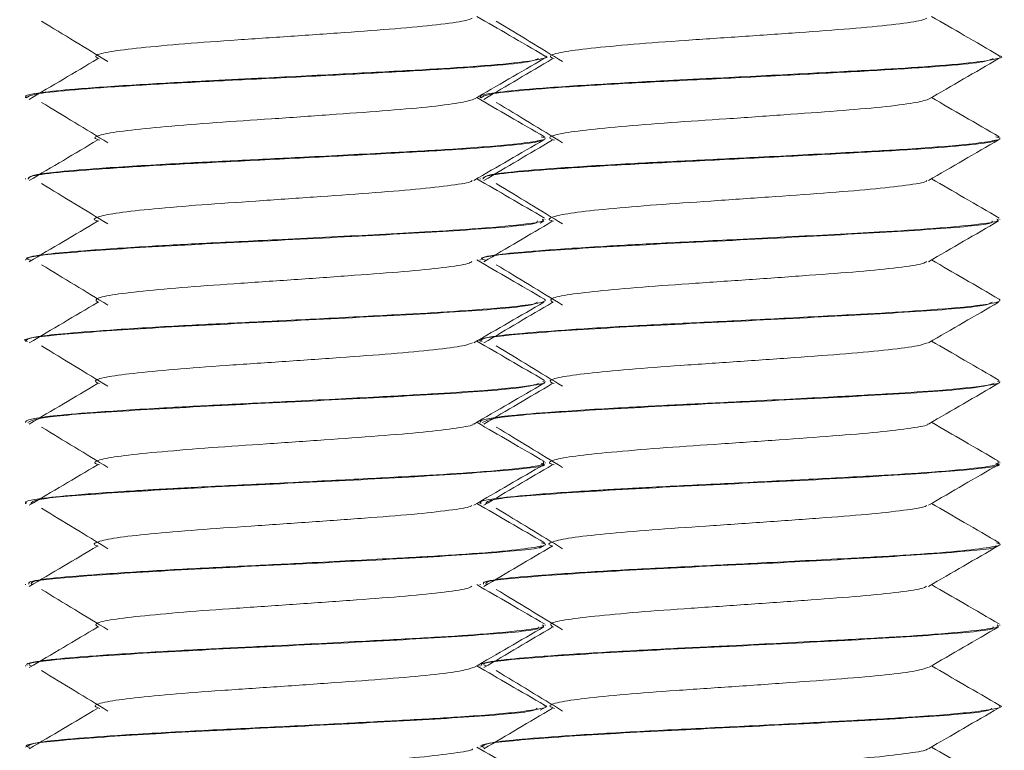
# Model space of a CAD drawing. Header units: millimetres. Extents: x -480 to 1549, y -2911 to -293.
# Tile 90 of 106: x 884 to 899, y -354 to -343. Entities that reach past the tile are written whole.
import ezdxf

# ---------------------------------------------------------------- set-up
doc = ezdxf.new("R2010")
doc.units = ezdxf.units.MM

msp = doc.modelspace()

# ---------------------------------------------------------------- linework, layer by layer
at = {"color": 7, "linetype": 'Continuous', "lineweight": 15}
for p, q in [((891.842, -343.31), (891.842, -343.3)), ((898.842, -343.31), (898.842, -343.3)), ((883.842, -343.925), (883.842, -343.935)), ((890.842, -343.925), (890.842, -343.935)), ((891.842, -344.56), (891.842, -344.55)), ((898.842, -344.56), (898.842, -344.55)), ((883.842, -345.175), (883.842, -345.185)), ((890.842, -345.175), (890.842, -345.185)), ((891.764, -345.863), (891.821, -345.83)), ((891.842, -345.809), (891.842, -345.8)), ((898.842, -345.809), (898.842, -345.8)), ((883.842, -346.425), (883.842, -346.434)), ((890.842, -346.425), (890.842, -346.434)), ((891.842, -347.059), (891.842, -347.05)), ((898.842, -347.059), (898.842, -347.05)), ((883.842, -347.675), (883.842, -347.685)), ((890.842, -347.675), (890.842, -347.685)), ((891.842, -348.31), (891.842, -348.3)), ((898.842, -348.31), (898.842, -348.3)), ((883.842, -348.925), (883.842, -348.935)), ((890.842, -348.925), (890.842, -348.935)), ((891.842, -349.56), (891.842, -349.55)), ((898.842, -349.56), (898.842, -349.55)), ((883.842, -350.175), (883.842, -350.185)), ((890.842, -350.175), (890.842, -350.185)), ((891.754, -350.869), (891.821, -350.83)), ((891.842, -350.809), (891.842, -350.8)), ((898.842, -350.809), (898.842, -350.8)), ((883.842, -351.424), (883.842, -351.434)), ((890.842, -351.424), (890.842, -351.434)), ((891.842, -352.059), (891.842, -352.05)), ((898.842, -352.059), (898.842, -352.05)), ((883.842, -352.675), (883.842, -352.684)), ((890.842, -352.675), (890.842, -352.684)), ((891.842, -353.309), (891.842, -353.299)), ((898.842, -353.309), (898.842, -353.299)), ((891.763, -353.364), (891.821, -353.33)), ((883.842, -353.925), (883.842, -353.934)), ((890.842, -353.925), (890.842, -353.934))]:
    msp.add_line(p, q, dxfattribs=at)
for points, knots in [([(891.831, -343.285), (891.651, -343.181), (891.304, -342.979), (890.956, -342.777), (890.788, -342.68)], [0, 0, 0, 0, 0.517428, 1, 1, 1, 1]), ([(898.831, -343.285), (898.651, -343.181), (898.304, -342.979), (897.956, -342.777), (897.788, -342.68)], [0, 0, 0, 0, 0.517428, 1, 1, 1, 1]), ([(884.087, -342.754), (884.258, -342.857), (884.6, -343.065), (884.939, -343.272), (885.109, -343.376)], [0, 0, 0, 0, 0.5000497, 1, 1, 1, 1]), ([(884.977, -343.336), (884.947, -343.321), (884.875, -343.287), (885.076, -343.229), (885.515, -343.172), (886.175, -343.11), (886.985, -343.049), (887.874, -342.991), (888.757, -342.928), (889.562, -342.87), (890.2, -342.809), (890.615, -342.753), (890.688, -342.719), (890.718, -342.705)], [0, 0, 0, 0, 0.069948, 0.166547, 0.260979, 0.357316, 0.453179, 0.547918, 0.644604, 0.739279, 0.835221, 0.931503, 1, 1, 1, 1]), ([(891.087, -342.754), (891.258, -342.857), (891.6, -343.065), (891.939, -343.272), (892.109, -343.376)], [0, 0, 0, 0, 0.500048, 1, 1, 1, 1]), ([(891.977, -343.336), (891.947, -343.321), (891.875, -343.287), (892.076, -343.229), (892.515, -343.172), (893.175, -343.11), (893.985, -343.049), (894.874, -342.991), (895.757, -342.928), (896.562, -342.87), (897.2, -342.809), (897.615, -342.753), (897.688, -342.719), (897.718, -342.705)], [0, 0, 0, 0, 0.0699492, 0.1665474, 0.26098, 0.3573172, 0.4531795, 0.5479182, 0.6446043, 0.7392793, 0.8352221, 0.9315033, 1, 1, 1, 1]), ([(891.827, -343.285), (891.829, -343.286), (891.91, -343.303), (891.787, -343.338), (891.47, -343.391), (890.774, -343.452), (889.828, -343.509), (888.708, -343.568), (887.581, -343.626), (886.485, -343.679), (885.473, -343.736), (884.592, -343.797), (884.031, -343.855), (883.798, -343.899), (883.853, -343.923), (883.858, -343.925)], [0, 0, 0, 0, 0.002086, 0.077935, 0.163874, 0.266255, 0.3487, 0.440953, 0.543942, 0.608097, 0.701816, 0.805058, 0.890078, 0.989624, 1, 1, 1, 1]), ([(898.827, -343.285), (898.829, -343.286), (898.91, -343.303), (898.787, -343.338), (898.47, -343.391), (897.774, -343.452), (896.828, -343.509), (895.708, -343.568), (894.581, -343.626), (893.485, -343.679), (892.473, -343.736), (891.592, -343.797), (891.031, -343.855), (890.798, -343.899), (890.853, -343.923), (890.858, -343.925)], [0, 0, 0, 0, 0.002087, 0.077935, 0.163874, 0.266255, 0.3487, 0.440953, 0.543942, 0.608097, 0.701816, 0.805058, 0.890078, 0.989623, 1, 1, 1, 1]), ([(883.852, -343.935), (883.88, -343.915), (883.937, -343.875), (884.472, -343.818), (885.293, -343.757), (886.354, -343.695), (887.552, -343.638), (888.772, -343.575), (889.913, -343.515), (890.851, -343.456), (891.587, -343.392), (891.687, -343.351), (891.738, -343.33)], [0, 0, 0, 0, 0.094968, 0.194062, 0.294006, 0.394716, 0.493316, 0.594135, 0.693824, 0.793153, 0.894072, 1, 1, 1, 1]), ([(884.95, -343.335), (884.774, -343.439), (884.423, -343.647), (884.072, -343.854), (883.897, -343.958)], [0, 0, 0, 0, 0.499948, 1, 1, 1, 1]), ([(890.742, -343.957), (890.921, -343.852), (891.281, -343.643), (891.641, -343.435), (891.821, -343.33)], [0, 0, 0, 0, 0.499699, 1, 1, 1, 1]), ([(890.852, -343.935), (890.88, -343.915), (890.937, -343.875), (891.472, -343.818), (892.293, -343.757), (893.354, -343.695), (894.552, -343.638), (895.772, -343.575), (896.913, -343.515), (897.851, -343.456), (898.587, -343.392), (898.687, -343.351), (898.738, -343.33)], [0, 0, 0, 0, 0.094967, 0.194061, 0.294006, 0.394716, 0.493316, 0.594136, 0.693825, 0.793154, 0.894073, 1, 1, 1, 1]), ([(891.95, -343.335), (891.774, -343.439), (891.423, -343.647), (891.072, -343.854), (890.897, -343.958)], [0, 0, 0, 0, 0.499947, 1, 1, 1, 1]), ([(897.742, -343.957), (897.921, -343.852), (898.281, -343.643), (898.641, -343.435), (898.821, -343.33)], [0, 0, 0, 0, 0.499699, 1, 1, 1, 1]), ([(884.087, -344.004), (884.258, -344.107), (884.6, -344.315), (884.939, -344.522), (885.109, -344.626)], [0, 0, 0, 0, 0.5000497, 1, 1, 1, 1]), ([(884.983, -344.585), (884.955, -344.576), (884.866, -344.548), (885, -344.496), (885.37, -344.438), (885.979, -344.377), (886.753, -344.315), (887.63, -344.258), (888.522, -344.195), (889.356, -344.135), (890.047, -344.076), (890.553, -344.013), (890.679, -343.975), (890.742, -343.956)], [0, 0, 0, 0, 0.043151, 0.139963, 0.234976, 0.33081, 0.427381, 0.521919, 0.618595, 0.714183, 0.809423, 0.906195, 1, 1, 1, 1]), ([(891.831, -344.535), (891.651, -344.431), (891.304, -344.229), (890.956, -344.027), (890.788, -343.93)], [0, 0, 0, 0, 0.517434, 1, 1, 1, 1]), ([(891.087, -344.004), (891.258, -344.107), (891.6, -344.315), (891.939, -344.522), (892.109, -344.626)], [0, 0, 0, 0, 0.500048, 1, 1, 1, 1]), ([(891.983, -344.585), (891.955, -344.576), (891.866, -344.548), (892, -344.496), (892.37, -344.438), (892.979, -344.377), (893.753, -344.315), (894.63, -344.258), (895.522, -344.195), (896.356, -344.135), (897.047, -344.076), (897.553, -344.013), (897.679, -343.975), (897.742, -343.956)], [0, 0, 0, 0, 0.043149, 0.139961, 0.234976, 0.330809, 0.42738, 0.521919, 0.618595, 0.714183, 0.809424, 0.906195, 1, 1, 1, 1]), ([(898.831, -344.535), (898.651, -344.431), (898.304, -344.229), (897.956, -344.027), (897.788, -343.93)], [0, 0, 0, 0, 0.517434, 1, 1, 1, 1]), ([(883.883, -345.185), (883.883, -345.171), (883.883, -345.137), (884.301, -345.082), (885.041, -345.025), (886.048, -344.961), (887.219, -344.904), (888.446, -344.842), (889.615, -344.78), (890.631, -344.723), (891.366, -344.66), (891.762, -344.614), (891.775, -344.587), (891.779, -344.58)], [0, 0, 0, 0, 0.0675087, 0.1673658, 0.2663146, 0.3671581, 0.4658318, 0.566036, 0.6663677, 0.7649591, 0.8657795, 0.9648826, 1, 1, 1, 1]), ([(891.779, -344.535), (891.805, -344.542), (891.89, -344.566), (891.711, -344.604), (891.28, -344.661), (890.499, -344.722), (889.385, -344.783), (888.251, -344.842), (887.105, -344.899), (886.017, -344.953), (885.044, -345.014), (884.371, -345.067), (883.927, -345.12), (883.901, -345.155), (883.887, -345.175)], [0, 0, 0, 0, 0.033504, 0.109606, 0.186527, 0.300779, 0.38095, 0.489711, 0.568258, 0.646992, 0.754732, 0.839315, 0.906912, 1, 1, 1, 1]), ([(884.95, -344.585), (884.774, -344.689), (884.423, -344.897), (884.072, -345.104), (883.897, -345.208)], [0, 0, 0, 0, 0.499948, 1, 1, 1, 1]), ([(890.742, -345.207), (890.921, -345.102), (891.281, -344.893), (891.641, -344.685), (891.821, -344.58)], [0, 0, 0, 0, 0.499699, 1, 1, 1, 1]), ([(890.883, -345.185), (890.883, -345.171), (890.883, -345.137), (891.301, -345.082), (892.041, -345.025), (893.048, -344.961), (894.219, -344.904), (895.446, -344.842), (896.615, -344.78), (897.631, -344.723), (898.366, -344.66), (898.762, -344.614), (898.775, -344.587), (898.779, -344.58)], [0, 0, 0, 0, 0.06751, 0.167366, 0.266314, 0.367158, 0.465832, 0.566036, 0.666368, 0.764959, 0.865779, 0.964882, 1, 1, 1, 1]), ([(898.779, -344.535), (898.805, -344.542), (898.89, -344.566), (898.711, -344.604), (898.28, -344.661), (897.499, -344.722), (896.385, -344.783), (895.251, -344.842), (894.105, -344.899), (893.017, -344.953), (892.044, -345.014), (891.371, -345.067), (890.927, -345.12), (890.901, -345.155), (890.887, -345.175)], [0, 0, 0, 0, 0.033504, 0.109607, 0.186527, 0.300779, 0.380951, 0.489711, 0.568259, 0.646992, 0.754732, 0.839314, 0.906912, 1, 1, 1, 1]), ([(891.95, -344.585), (891.774, -344.689), (891.423, -344.897), (891.072, -345.104), (890.897, -345.208)], [0, 0, 0, 0, 0.499947, 1, 1, 1, 1]), ([(897.742, -345.207), (897.921, -345.102), (898.281, -344.893), (898.641, -344.685), (898.821, -344.58)], [0, 0, 0, 0, 0.499699, 1, 1, 1, 1]), ([(884.087, -345.254), (884.258, -345.357), (884.6, -345.565), (884.939, -345.772), (885.109, -345.876)], [0, 0, 0, 0, 0.5000497, 1, 1, 1, 1]), ([(884.968, -345.835), (884.955, -345.832), (884.862, -345.809), (884.947, -345.763), (885.241, -345.703), (885.796, -345.644), (886.529, -345.581), (887.386, -345.524), (888.284, -345.462), (889.139, -345.4), (889.883, -345.343), (890.418, -345.28), (890.703, -345.236), (890.714, -345.211), (890.717, -345.206)], [0, 0, 0, 0, 0.016525, 0.113178, 0.209142, 0.304226, 0.401142, 0.495963, 0.59226, 0.688681, 0.783422, 0.880314, 0.97555, 1, 1, 1, 1]), ([(891.831, -345.785), (891.651, -345.681), (891.304, -345.479), (890.956, -345.277), (890.788, -345.18)], [0, 0, 0, 0, 0.517434, 1, 1, 1, 1]), ([(891.087, -345.254), (891.258, -345.357), (891.6, -345.565), (891.939, -345.772), (892.109, -345.876)], [0, 0, 0, 0, 0.500048, 1, 1, 1, 1]), ([(891.968, -345.835), (891.955, -345.832), (891.862, -345.809), (891.947, -345.763), (892.241, -345.703), (892.796, -345.644), (893.529, -345.581), (894.386, -345.524), (895.284, -345.462), (896.139, -345.4), (896.883, -345.343), (897.418, -345.28), (897.703, -345.236), (897.714, -345.211), (897.717, -345.206)], [0, 0, 0, 0, 0.016524, 0.113179, 0.209141, 0.304227, 0.401142, 0.495962, 0.59226, 0.68868, 0.783422, 0.880313, 0.975549, 1, 1, 1, 1]), ([(898.831, -345.785), (898.651, -345.681), (898.304, -345.479), (897.956, -345.277), (897.788, -345.18)], [0, 0, 0, 0, 0.517434, 1, 1, 1, 1]), ([(891.794, -345.8), (891.806, -345.808), (891.844, -345.834), (891.543, -345.88), (890.929, -345.941), (890.087, -345.995), (889.079, -346.049), (887.905, -346.11), (886.676, -346.169), (885.61, -346.227), (884.741, -346.286), (884.107, -346.344), (883.831, -346.391), (883.862, -346.419), (883.868, -346.425)], [0, 0, 0, 0, 0.039873, 0.123026, 0.234153, 0.319856, 0.382007, 0.503937, 0.597964, 0.676433, 0.782602, 0.868557, 0.971631, 1, 1, 1, 1]), ([(883.921, -346.434), (883.898, -346.426), (883.786, -346.388), (884.41, -346.32), (885.704, -346.228), (887.493, -346.141), (889.345, -346.046), (890.852, -345.959), (891.714, -345.884), (891.72, -345.842), (891.721, -345.83)], [0, 0, 0, 0, 0.03983, 0.18951, 0.339798, 0.488541, 0.639538, 0.788181, 0.938741, 1, 1, 1, 1]), ([(884.95, -345.835), (884.774, -345.939), (884.423, -346.147), (884.072, -346.354), (883.897, -346.458)], [0, 0, 0, 0, 0.499948, 1, 1, 1, 1]), ([(898.794, -345.8), (898.806, -345.808), (898.844, -345.834), (898.543, -345.88), (897.929, -345.941), (897.087, -345.995), (896.079, -346.049), (894.905, -346.11), (893.676, -346.169), (892.61, -346.227), (891.741, -346.286), (891.107, -346.344), (890.831, -346.391), (890.862, -346.419), (890.868, -346.425)], [0, 0, 0, 0, 0.039873, 0.123027, 0.234152, 0.319856, 0.382007, 0.503936, 0.597963, 0.676432, 0.782602, 0.868556, 0.971631, 1, 1, 1, 1]), ([(890.921, -346.434), (890.898, -346.426), (890.786, -346.388), (891.41, -346.32), (892.704, -346.228), (894.493, -346.141), (896.345, -346.046), (897.852, -345.959), (898.714, -345.884), (898.72, -345.842), (898.721, -345.83)], [0, 0, 0, 0, 0.039829, 0.18951, 0.339798, 0.488542, 0.639539, 0.788181, 0.938741, 1, 1, 1, 1]), ([(891.95, -345.835), (891.774, -345.939), (891.423, -346.147), (891.072, -346.354), (890.897, -346.458)], [0, 0, 0, 0, 0.499947, 1, 1, 1, 1]), ([(897.742, -346.457), (897.921, -346.352), (898.281, -346.143), (898.641, -345.935), (898.821, -345.83)], [0, 0, 0, 0, 0.499699, 1, 1, 1, 1]), ([(884.962, -347.086), (884.937, -347.068), (884.884, -347.029), (885.139, -346.968), (885.624, -346.911), (886.315, -346.848), (887.146, -346.789), (888.041, -346.73), (888.915, -346.666), (889.696, -346.609), (890.295, -346.547), (890.652, -346.496), (890.696, -346.466), (890.71, -346.455)], [0, 0, 0, 0, 0.088462, 0.184816, 0.279238, 0.375825, 0.47111, 0.566372, 0.662965, 0.757392, 0.853733, 0.949583, 1, 1, 1, 1]), ([(891.831, -347.035), (891.651, -346.931), (891.304, -346.729), (890.956, -346.527), (890.788, -346.43)], [0, 0, 0, 0, 0.517434, 1, 1, 1, 1]), ([(891.962, -347.086), (891.937, -347.068), (891.884, -347.029), (892.139, -346.968), (892.624, -346.911), (893.315, -346.848), (894.146, -346.789), (895.041, -346.73), (895.915, -346.666), (896.696, -346.609), (897.295, -346.547), (897.652, -346.496), (897.696, -346.466), (897.71, -346.455)], [0, 0, 0, 0, 0.088462, 0.184815, 0.279237, 0.375824, 0.47111, 0.566372, 0.662965, 0.757392, 0.853734, 0.949584, 1, 1, 1, 1]), ([(898.831, -347.035), (898.651, -346.931), (898.304, -346.729), (897.956, -346.527), (897.788, -346.43)], [0, 0, 0, 0, 0.517434, 1, 1, 1, 1]), ([(884.087, -346.504), (884.258, -346.607), (884.6, -346.815), (884.939, -347.022), (885.109, -347.126)], [0, 0, 0, 0, 0.5000497, 1, 1, 1, 1]), ([(891.087, -346.504), (891.258, -346.607), (891.6, -346.815), (891.939, -347.022), (892.109, -347.126)], [0, 0, 0, 0, 0.500048, 1, 1, 1, 1]), ([(883.873, -347.685), (883.863, -347.682), (883.73, -347.65), (884.251, -347.585), (885.417, -347.495), (887.156, -347.406), (889.02, -347.313), (890.62, -347.226), (891.623, -347.144), (891.696, -347.097), (891.722, -347.08)], [0, 0, 0, 0, 0.0125, 0.163086, 0.312504, 0.461809, 0.612493, 0.761138, 0.912147, 1, 1, 1, 1]), ([(891.831, -347.035), (891.834, -347.039), (891.86, -347.06), (891.774, -347.096), (891.364, -347.152), (890.653, -347.211), (889.651, -347.269), (888.549, -347.327), (887.385, -347.386), (886.25, -347.44), (885.241, -347.501), (884.464, -347.559), (884.114, -347.597), (883.963, -347.624), (883.869, -347.645), (883.856, -347.663), (883.848, -347.675)], [0, 0, 0, 0, 0.014364, 0.09692, 0.175215, 0.281841, 0.361449, 0.45861, 0.54939, 0.630363, 0.730221, 0.820509, 0.902264, 0.91814, 0.945737, 1, 1, 1, 1]), ([(884.95, -347.085), (884.774, -347.189), (884.423, -347.397), (884.072, -347.604), (883.897, -347.708)], [0, 0, 0, 0, 0.499948, 1, 1, 1, 1]), ([(890.742, -347.707), (890.921, -347.602), (891.281, -347.393), (891.641, -347.185), (891.821, -347.08)], [0, 0, 0, 0, 0.499699, 1, 1, 1, 1]), ([(890.873, -347.685), (890.863, -347.682), (890.73, -347.65), (891.251, -347.585), (892.417, -347.495), (894.156, -347.406), (896.02, -347.313), (897.62, -347.226), (898.623, -347.144), (898.696, -347.097), (898.722, -347.08)], [0, 0, 0, 0, 0.0125, 0.163087, 0.312505, 0.46181, 0.612494, 0.761139, 0.912148, 1, 1, 1, 1]), ([(898.831, -347.035), (898.834, -347.039), (898.86, -347.06), (898.774, -347.096), (898.364, -347.152), (897.653, -347.211), (896.651, -347.269), (895.549, -347.327), (894.385, -347.386), (893.25, -347.44), (892.241, -347.501), (891.464, -347.559), (891.114, -347.597), (890.963, -347.624), (890.869, -347.645), (890.856, -347.663), (890.848, -347.675)], [0, 0, 0, 0, 0.014363, 0.09692, 0.175214, 0.28184, 0.361448, 0.45861, 0.54939, 0.630363, 0.73022, 0.820509, 0.902264, 0.91814, 0.945737, 1, 1, 1, 1]), ([(891.95, -347.085), (891.774, -347.189), (891.423, -347.397), (891.072, -347.604), (890.897, -347.708)], [0, 0, 0, 0, 0.499947, 1, 1, 1, 1]), ([(897.742, -347.707), (897.921, -347.602), (898.281, -347.393), (898.641, -347.185), (898.821, -347.08)], [0, 0, 0, 0, 0.499699, 1, 1, 1, 1]), ([(891.831, -348.285), (891.651, -348.181), (891.304, -347.979), (890.956, -347.777), (890.788, -347.68)], [0, 0, 0, 0, 0.517434, 1, 1, 1, 1]), ([(898.831, -348.285), (898.651, -348.181), (898.304, -347.979), (897.956, -347.777), (897.788, -347.68)], [0, 0, 0, 0, 0.517434, 1, 1, 1, 1]), ([(884.087, -347.754), (884.258, -347.857), (884.6, -348.065), (884.939, -348.272), (885.109, -348.376)], [0, 0, 0, 0, 0.5000497, 1, 1, 1, 1]), ([(884.981, -348.335), (884.95, -348.323), (884.871, -348.29), (885.05, -348.234), (885.468, -348.177), (886.112, -348.115), (886.911, -348.054), (887.797, -347.997), (888.684, -347.933), (889.498, -347.875), (890.154, -347.814), (890.597, -347.756), (890.685, -347.721), (890.724, -347.705)], [0, 0, 0, 0, 0.0614553, 0.1581107, 0.2526256, 0.3487922, 0.4448666, 0.5394409, 0.6361134, 0.7309798, 0.826684, 0.9231093, 1, 1, 1, 1]), ([(891.087, -347.754), (891.258, -347.857), (891.6, -348.065), (891.939, -348.272), (892.109, -348.376)], [0, 0, 0, 0, 0.500048, 1, 1, 1, 1]), ([(891.981, -348.335), (891.95, -348.323), (891.871, -348.29), (892.05, -348.234), (892.468, -348.177), (893.112, -348.115), (893.911, -348.054), (894.797, -347.997), (895.684, -347.933), (896.498, -347.875), (897.154, -347.814), (897.597, -347.756), (897.685, -347.721), (897.724, -347.705)], [0, 0, 0, 0, 0.061455, 0.158111, 0.252625, 0.348792, 0.444867, 0.539441, 0.636114, 0.730981, 0.826685, 0.923111, 1, 1, 1, 1]), ([(891.805, -348.3), (891.817, -348.305), (891.872, -348.327), (891.612, -348.37), (891.054, -348.431), (890.197, -348.489), (889.191, -348.543), (888.037, -348.603), (886.897, -348.659), (885.83, -348.714), (884.898, -348.775), (884.338, -348.821), (884.02, -348.861), (883.888, -348.889), (883.845, -348.913), (883.843, -348.922), (883.842, -348.925)], [0, 0, 0, 0, 0.022147, 0.106756, 0.222369, 0.30016, 0.382691, 0.494183, 0.575421, 0.654736, 0.764924, 0.851901, 0.889518, 0.957421, 0.984795, 1, 1, 1, 1]), ([(898.805, -348.3), (898.817, -348.305), (898.872, -348.327), (898.612, -348.37), (898.054, -348.431), (897.197, -348.489), (896.191, -348.543), (895.037, -348.603), (893.897, -348.659), (892.83, -348.714), (891.898, -348.775), (891.338, -348.821), (891.02, -348.861), (890.888, -348.889), (890.845, -348.913), (890.843, -348.922), (890.842, -348.925)], [0, 0, 0, 0, 0.022148, 0.106756, 0.222369, 0.30016, 0.382691, 0.494183, 0.575421, 0.654735, 0.764923, 0.8519, 0.889517, 0.957421, 0.984795, 1, 1, 1, 1]), ([(883.878, -348.935), (883.93, -348.907), (884.039, -348.848), (885.177, -348.763), (886.816, -348.671), (888.691, -348.58), (890.365, -348.492), (891.525, -348.405), (891.682, -348.353), (891.75, -348.33)], [0, 0, 0, 0, 0.136533, 0.285301, 0.43542, 0.58521, 0.734137, 0.884994, 1, 1, 1, 1]), ([(884.95, -348.335), (884.774, -348.439), (884.423, -348.647), (884.072, -348.854), (883.897, -348.958)], [0, 0, 0, 0, 0.499948, 1, 1, 1, 1]), ([(890.742, -348.957), (890.921, -348.852), (891.281, -348.643), (891.641, -348.435), (891.821, -348.33)], [0, 0, 0, 0, 0.499699, 1, 1, 1, 1]), ([(890.878, -348.935), (890.93, -348.907), (891.039, -348.848), (892.177, -348.763), (893.816, -348.671), (895.691, -348.58), (897.365, -348.492), (898.525, -348.405), (898.682, -348.353), (898.75, -348.33)], [0, 0, 0, 0, 0.1365322, 0.285301, 0.4354202, 0.58521, 0.7341372, 0.8849947, 1, 1, 1, 1]), ([(891.95, -348.335), (891.774, -348.439), (891.423, -348.647), (891.072, -348.854), (890.897, -348.958)], [0, 0, 0, 0, 0.499947, 1, 1, 1, 1]), ([(897.742, -348.957), (897.921, -348.852), (898.281, -348.643), (898.641, -348.435), (898.821, -348.33)], [0, 0, 0, 0, 0.499699, 1, 1, 1, 1]), ([(884.087, -349.004), (884.258, -349.107), (884.6, -349.315), (884.939, -349.522), (885.109, -349.626)], [0, 0, 0, 0, 0.500062, 1, 1, 1, 1]), ([(884.98, -349.585), (884.956, -349.578), (884.864, -349.551), (884.981, -349.501), (885.328, -349.442), (885.92, -349.383), (886.682, -349.32), (887.553, -349.263), (888.448, -349.2), (889.287, -349.14), (890.003, -349.082), (890.49, -349.018), (890.735, -348.979), (890.733, -348.958), (890.733, -348.956)], [0, 0, 0, 0, 0.034755, 0.131618, 0.226973, 0.322631, 0.41941, 0.514043, 0.610698, 0.706645, 0.801735, 0.898644, 0.993454, 1, 1, 1, 1]), ([(891.831, -349.535), (891.651, -349.431), (891.304, -349.229), (890.956, -349.027), (890.788, -348.93)], [0, 0, 0, 0, 0.517434, 1, 1, 1, 1]), ([(891.087, -349.004), (891.258, -349.107), (891.6, -349.315), (891.939, -349.522), (892.109, -349.626)], [0, 0, 0, 0, 0.50006, 1, 1, 1, 1]), ([(891.98, -349.585), (891.956, -349.578), (891.864, -349.551), (891.981, -349.501), (892.328, -349.442), (892.92, -349.383), (893.682, -349.32), (894.553, -349.263), (895.448, -349.2), (896.287, -349.14), (897.003, -349.082), (897.49, -349.018), (897.735, -348.979), (897.733, -348.958), (897.733, -348.956)], [0, 0, 0, 0, 0.034755, 0.131617, 0.226972, 0.322632, 0.41941, 0.514043, 0.610698, 0.706645, 0.801735, 0.898645, 0.993454, 1, 1, 1, 1]), ([(898.831, -349.535), (898.651, -349.431), (898.304, -349.229), (897.956, -349.027), (897.788, -348.93)], [0, 0, 0, 0, 0.517434, 1, 1, 1, 1]), ([(891.81, -349.535), (891.818, -349.552), (891.835, -349.588), (891.452, -349.641), (890.78, -349.702), (889.832, -349.759), (888.771, -349.815), (887.611, -349.875), (886.752, -349.916), (886.262, -349.942), (886.101, -349.951), (886.017, -349.955), (885.978, -349.958), (885.961, -349.958), (885.957, -349.959), (885.955, -349.959), (885.954, -349.959), (885.954, -349.959), (885.954, -349.959), (885.954, -349.959), (885.954, -349.959), (885.952, -349.959), (885.933, -349.96), (885.883, -349.963), (885.735, -349.971), (885.253, -350.001), (884.577, -350.048), (884.031, -350.105), (883.803, -350.15), (883.854, -350.172), (883.86, -350.175)], [0, 0, 0, 0, 0.079534, 0.162565, 0.266325, 0.348979, 0.438835, 0.529669, 0.617967, 0.640983, 0.653281, 0.659628, 0.662851, 0.663662, 0.664068, 0.664119, 0.664144, 0.664157, 0.664161, 0.664162, 0.664182, 0.664223, 0.664577, 0.66935, 0.677566, 0.704319, 0.804498, 0.893655, 0.987852, 1, 1, 1, 1]), ([(884.95, -349.585), (884.774, -349.689), (884.423, -349.897), (884.072, -350.104), (883.897, -350.208)], [0, 0, 0, 0, 0.499948, 1, 1, 1, 1]), ([(883.925, -350.185), (883.934, -350.162), (883.957, -350.109), (884.931, -350.03), (886.49, -349.936), (888.349, -349.848), (890.116, -349.757), (891.349, -349.665), (891.923, -349.602), (891.799, -349.566), (891.779, -349.56)], [0, 0, 0, 0, 0.105835, 0.249455, 0.395242, 0.539316, 0.683985, 0.829264, 0.973033, 1, 1, 1, 1]), ([(890.742, -350.207), (890.921, -350.102), (891.281, -349.893), (891.641, -349.685), (891.821, -349.58)], [0, 0, 0, 0, 0.499699, 1, 1, 1, 1]), ([(898.81, -349.535), (898.818, -349.552), (898.835, -349.588), (898.452, -349.641), (897.78, -349.702), (896.832, -349.759), (895.771, -349.815), (894.611, -349.875), (893.752, -349.916), (893.262, -349.942), (893.101, -349.951), (893.017, -349.955), (892.978, -349.958), (892.961, -349.958), (892.957, -349.959), (892.955, -349.959), (892.955, -349.959), (892.954, -349.959), (892.954, -349.959), (892.954, -349.959), (892.954, -349.959), (892.952, -349.959), (892.933, -349.96), (892.883, -349.963), (892.736, -349.971), (892.252, -350.001), (891.577, -350.048), (891.031, -350.105), (890.803, -350.15), (890.854, -350.172), (890.86, -350.175)], [0, 0, 0, 0, 0.079534, 0.162565, 0.266325, 0.348979, 0.438835, 0.529669, 0.617966, 0.640983, 0.653281, 0.659628, 0.662851, 0.663662, 0.664068, 0.664119, 0.664144, 0.664157, 0.664161, 0.664162, 0.664182, 0.664222, 0.664577, 0.66935, 0.677566, 0.704319, 0.804497, 0.893655, 0.987852, 1, 1, 1, 1]), ([(891.95, -349.585), (891.774, -349.689), (891.423, -349.897), (891.072, -350.104), (890.897, -350.208)], [0, 0, 0, 0, 0.499947, 1, 1, 1, 1]), ([(890.925, -350.185), (890.934, -350.162), (890.957, -350.109), (891.931, -350.03), (893.49, -349.936), (895.349, -349.848), (897.116, -349.757), (898.349, -349.665), (898.923, -349.602), (898.799, -349.566), (898.779, -349.56)], [0, 0, 0, 0, 0.105836, 0.249455, 0.395242, 0.539316, 0.683985, 0.829263, 0.973033, 1, 1, 1, 1]), ([(897.742, -350.207), (897.921, -350.102), (898.281, -349.893), (898.641, -349.685), (898.821, -349.58)], [0, 0, 0, 0, 0.499699, 1, 1, 1, 1]), ([(884.087, -350.254), (884.258, -350.357), (884.6, -350.565), (884.939, -350.772), (885.109, -350.876)], [0, 0, 0, 0, 0.500062, 1, 1, 1, 1]), ([(884.96, -350.835), (884.952, -350.833), (884.861, -350.812), (884.934, -350.768), (885.204, -350.707), (885.741, -350.65), (886.46, -350.586), (887.31, -350.529), (888.207, -350.468), (889.069, -350.405), (889.826, -350.348), (890.381, -350.285), (890.688, -350.239), (890.708, -350.212), (890.713, -350.206)], [0, 0, 0, 0, 0.008179, 0.104684, 0.200881, 0.295776, 0.392699, 0.487685, 0.583766, 0.680352, 0.775011, 0.871842, 0.967352, 1, 1, 1, 1]), ([(891.831, -350.785), (891.651, -350.681), (891.304, -350.479), (890.956, -350.277), (890.788, -350.18)], [0, 0, 0, 0, 0.517434, 1, 1, 1, 1]), ([(891.087, -350.254), (891.258, -350.357), (891.6, -350.565), (891.939, -350.772), (892.109, -350.876)], [0, 0, 0, 0, 0.50006, 1, 1, 1, 1]), ([(891.96, -350.835), (891.952, -350.833), (891.861, -350.812), (891.934, -350.768), (892.204, -350.707), (892.741, -350.65), (893.46, -350.586), (894.31, -350.529), (895.207, -350.468), (896.069, -350.405), (896.826, -350.348), (897.381, -350.285), (897.688, -350.239), (897.708, -350.212), (897.713, -350.206)], [0, 0, 0, 0, 0.008179, 0.104685, 0.20088, 0.295776, 0.392699, 0.487686, 0.583766, 0.680352, 0.775012, 0.871843, 0.967352, 1, 1, 1, 1]), ([(898.831, -350.785), (898.651, -350.681), (898.304, -350.479), (897.956, -350.277), (897.788, -350.18)], [0, 0, 0, 0, 0.517434, 1, 1, 1, 1]), ([(891.786, -350.785), (891.808, -350.791), (891.898, -350.816), (891.699, -350.857), (891.233, -350.915), (890.458, -350.974), (889.43, -351.03), (888.283, -351.09), (887.288, -351.14), (886.585, -351.174), (885.867, -351.213), (885.058, -351.263), (884.315, -351.321), (883.878, -351.375), (883.889, -351.411), (883.893, -351.424)], [0, 0, 0, 0, 0.02866, 0.112866, 0.204528, 0.29523, 0.378931, 0.485887, 0.566786, 0.609487, 0.654989, 0.748024, 0.836092, 0.936407, 1, 1, 1, 1]), ([(884.95, -350.835), (884.774, -350.939), (884.423, -351.147), (884.072, -351.354), (883.897, -351.458)], [0, 0, 0, 0, 0.499948, 1, 1, 1, 1]), ([(883.945, -351.434), (883.928, -351.417), (883.883, -351.37), (884.707, -351.297), (886.17, -351.202), (888.011, -351.115), (889.824, -351.022), (891.16, -350.933), (891.837, -350.869), (891.778, -350.834), (891.77, -350.83)], [0, 0, 0, 0, 0.081935, 0.230546, 0.381417, 0.529938, 0.680358, 0.829631, 0.97877, 1, 1, 1, 1]), ([(898.786, -350.785), (898.808, -350.791), (898.898, -350.816), (898.699, -350.857), (898.233, -350.915), (897.458, -350.974), (896.43, -351.03), (895.283, -351.09), (894.288, -351.14), (893.585, -351.174), (892.867, -351.213), (892.058, -351.263), (891.315, -351.321), (890.878, -351.375), (890.889, -351.411), (890.893, -351.424)], [0, 0, 0, 0, 0.02866, 0.112867, 0.204528, 0.295231, 0.378932, 0.485887, 0.566787, 0.609488, 0.65499, 0.748025, 0.836093, 0.936408, 1, 1, 1, 1]), ([(891.95, -350.835), (891.774, -350.939), (891.423, -351.147), (891.072, -351.354), (890.897, -351.458)], [0, 0, 0, 0, 0.499947, 1, 1, 1, 1]), ([(890.945, -351.434), (890.928, -351.417), (890.883, -351.37), (891.707, -351.297), (893.17, -351.202), (895.011, -351.115), (896.824, -351.022), (898.16, -350.933), (898.837, -350.869), (898.778, -350.834), (898.77, -350.83)], [0, 0, 0, 0, 0.081934, 0.230545, 0.381416, 0.529938, 0.680358, 0.82963, 0.978769, 1, 1, 1, 1]), ([(897.742, -351.457), (897.921, -351.352), (898.281, -351.143), (898.641, -350.935), (898.821, -350.83)], [0, 0, 0, 0, 0.4996871, 1, 1, 1, 1]), ([(884.97, -352.086), (884.942, -352.069), (884.88, -352.033), (885.109, -351.973), (885.573, -351.916), (886.25, -351.853), (887.072, -351.793), (887.965, -351.735), (888.842, -351.671), (889.635, -351.614), (890.252, -351.553), (890.636, -351.499), (890.691, -351.467), (890.713, -351.455)], [0, 0, 0, 0, 0.0799307, 0.176418, 0.2708155, 0.3673088, 0.462879, 0.557872, 0.6545286, 0.7490407, 0.8452195, 0.941288, 1, 1, 1, 1]), ([(891.831, -352.035), (891.651, -351.931), (891.304, -351.729), (890.956, -351.527), (890.788, -351.43)], [0, 0, 0, 0, 0.517434, 1, 1, 1, 1]), ([(891.97, -352.086), (891.942, -352.069), (891.88, -352.033), (892.109, -351.973), (892.573, -351.916), (893.25, -351.853), (894.072, -351.793), (894.965, -351.735), (895.842, -351.671), (896.635, -351.614), (897.252, -351.553), (897.636, -351.499), (897.691, -351.467), (897.713, -351.455)], [0, 0, 0, 0, 0.0799299, 0.1764173, 0.2708148, 0.3673076, 0.4628781, 0.5578712, 0.6545279, 0.7490403, 0.8452187, 0.9412871, 1, 1, 1, 1]), ([(898.831, -352.035), (898.651, -351.931), (898.304, -351.729), (897.956, -351.527), (897.788, -351.43)], [0, 0, 0, 0, 0.517434, 1, 1, 1, 1]), ([(884.087, -351.504), (884.258, -351.607), (884.6, -351.815), (884.939, -352.022), (885.109, -352.126)], [0, 0, 0, 0, 0.500062, 1, 1, 1, 1]), ([(891.087, -351.504), (891.258, -351.607), (891.6, -351.815), (891.939, -352.022), (892.109, -352.126)], [0, 0, 0, 0, 0.50006, 1, 1, 1, 1]), ([(891.798, -352.05), (891.809, -352.058), (891.846, -352.084), (891.553, -352.129), (890.947, -352.19), (890.054, -352.247), (888.989, -352.304), (887.844, -352.363), (886.685, -352.419), (885.651, -352.475), (884.753, -352.535), (884.299, -352.576), (884.096, -352.602), (883.959, -352.623), (883.841, -352.649), (883.861, -352.668), (883.867, -352.675)], [0, 0, 0, 0, 0.037529, 0.122319, 0.230998, 0.316221, 0.399898, 0.51106, 0.586964, 0.678589, 0.778019, 0.868131, 0.882074, 0.905552, 0.969752, 1, 1, 1, 1]), ([(883.937, -352.684), (883.912, -352.673), (883.818, -352.632), (884.506, -352.562), (885.862, -352.469), (887.672, -352.382), (889.513, -352.288), (890.965, -352.2), (891.758, -352.129), (891.736, -352.089), (891.731, -352.08)], [0, 0, 0, 0, 0.05435, 0.20357, 0.354194, 0.502765, 0.653699, 0.802465, 0.952564, 1, 1, 1, 1]), ([(884.95, -352.085), (884.774, -352.189), (884.423, -352.397), (884.072, -352.604), (883.897, -352.708)], [0, 0, 0, 0, 0.499948, 1, 1, 1, 1]), ([(890.742, -352.707), (890.921, -352.602), (891.281, -352.393), (891.641, -352.185), (891.821, -352.08)], [0, 0, 0, 0, 0.499687, 1, 1, 1, 1]), ([(898.798, -352.05), (898.809, -352.058), (898.846, -352.084), (898.553, -352.129), (897.947, -352.19), (897.054, -352.247), (895.989, -352.304), (894.844, -352.363), (893.685, -352.419), (892.651, -352.475), (891.753, -352.535), (891.299, -352.576), (891.096, -352.602), (890.959, -352.623), (890.841, -352.649), (890.861, -352.668), (890.867, -352.675)], [0, 0, 0, 0, 0.037528, 0.122319, 0.230998, 0.316222, 0.399897, 0.51106, 0.586964, 0.678589, 0.778018, 0.868131, 0.882073, 0.905551, 0.969751, 1, 1, 1, 1]), ([(890.937, -352.684), (890.912, -352.673), (890.818, -352.632), (891.506, -352.562), (892.862, -352.469), (894.672, -352.382), (896.513, -352.288), (897.965, -352.2), (898.758, -352.129), (898.736, -352.089), (898.731, -352.08)], [0, 0, 0, 0, 0.05435, 0.20357, 0.354194, 0.502766, 0.653699, 0.802466, 0.952564, 1, 1, 1, 1]), ([(891.95, -352.085), (891.774, -352.189), (891.423, -352.397), (891.072, -352.604), (890.897, -352.708)], [0, 0, 0, 0, 0.499947, 1, 1, 1, 1]), ([(897.742, -352.707), (897.921, -352.602), (898.281, -352.393), (898.641, -352.185), (898.821, -352.08)], [0, 0, 0, 0, 0.4996871, 1, 1, 1, 1]), ([(884.983, -353.335), (884.953, -353.324), (884.868, -353.294), (885.026, -353.239), (885.422, -353.182), (886.05, -353.121), (886.838, -353.059), (887.72, -353.002), (888.61, -352.938), (889.433, -352.88), (890.106, -352.82), (890.578, -352.759), (890.684, -352.722), (890.733, -352.705)], [0, 0, 0, 0, 0.052983, 0.14966, 0.244306, 0.340269, 0.436521, 0.53098, 0.627603, 0.72271, 0.818143, 0.914678, 1, 1, 1, 1]), ([(891.831, -353.285), (891.651, -353.181), (891.304, -352.979), (890.956, -352.777), (890.788, -352.68)], [0, 0, 0, 0, 0.517434, 1, 1, 1, 1]), ([(891.983, -353.335), (891.953, -353.324), (891.868, -353.294), (892.026, -353.239), (892.422, -353.182), (893.05, -353.121), (893.838, -353.059), (894.72, -353.002), (895.61, -352.938), (896.433, -352.88), (897.106, -352.82), (897.578, -352.759), (897.684, -352.722), (897.733, -352.705)], [0, 0, 0, 0, 0.052983, 0.149661, 0.244306, 0.340269, 0.43652, 0.530979, 0.627603, 0.722709, 0.818143, 0.914676, 1, 1, 1, 1]), ([(898.831, -353.285), (898.651, -353.181), (898.304, -352.979), (897.956, -352.777), (897.788, -352.68)], [0, 0, 0, 0, 0.517434, 1, 1, 1, 1]), ([(884.087, -352.754), (884.258, -352.857), (884.6, -353.065), (884.939, -353.272), (885.109, -353.376)], [0, 0, 0, 0, 0.500062, 1, 1, 1, 1]), ([(891.087, -352.754), (891.258, -352.857), (891.6, -353.065), (891.939, -353.272), (892.109, -353.376)], [0, 0, 0, 0, 0.50006, 1, 1, 1, 1]), ([(891.822, -353.285), (891.827, -353.286), (891.912, -353.307), (891.775, -353.343), (891.391, -353.4), (890.667, -353.461), (889.699, -353.516), (888.665, -353.571), (887.531, -353.628), (886.313, -353.687), (885.248, -353.75), (884.472, -353.808), (883.946, -353.864), (883.892, -353.903), (883.862, -353.925)], [0, 0, 0, 0, 0.005034, 0.095815, 0.168614, 0.280885, 0.365909, 0.441224, 0.536005, 0.627899, 0.730034, 0.820953, 0.901664, 1, 1, 1, 1]), ([(898.822, -353.285), (898.827, -353.286), (898.912, -353.307), (898.775, -353.343), (898.391, -353.4), (897.667, -353.461), (896.699, -353.516), (895.665, -353.571), (894.531, -353.628), (893.313, -353.687), (892.248, -353.75), (891.472, -353.808), (890.946, -353.864), (890.892, -353.903), (890.862, -353.925)], [0, 0, 0, 0, 0.005034, 0.095815, 0.168613, 0.280885, 0.36591, 0.441224, 0.536006, 0.627899, 0.730035, 0.820954, 0.901665, 1, 1, 1, 1]), ([(883.902, -353.934), (883.883, -353.929), (883.759, -353.894), (884.331, -353.827), (885.567, -353.736), (887.333, -353.648), (889.192, -353.554), (890.745, -353.467), (891.672, -353.389), (891.707, -353.344), (891.718, -353.33)], [0, 0, 0, 0, 0.026859, 0.177016, 0.326883, 0.475856, 0.626778, 0.775386, 0.926231, 1, 1, 1, 1]), ([(884.95, -353.335), (884.774, -353.439), (884.423, -353.647), (884.072, -353.854), (883.897, -353.958)], [0, 0, 0, 0, 0.499942, 1, 1, 1, 1]), ([(890.902, -353.934), (890.883, -353.929), (890.759, -353.894), (891.331, -353.827), (892.567, -353.736), (894.333, -353.648), (896.192, -353.554), (897.745, -353.467), (898.672, -353.389), (898.707, -353.344), (898.718, -353.33)], [0, 0, 0, 0, 0.026859, 0.177017, 0.326883, 0.475857, 0.626779, 0.775386, 0.926231, 1, 1, 1, 1]), ([(891.95, -353.335), (891.774, -353.439), (891.423, -353.647), (891.072, -353.854), (890.897, -353.958)], [0, 0, 0, 0, 0.499941, 1, 1, 1, 1]), ([(897.742, -353.957), (897.921, -353.852), (898.281, -353.643), (898.641, -353.435), (898.821, -353.33)], [0, 0, 0, 0, 0.4996871, 1, 1, 1, 1]), ([(884.976, -354.585), (884.956, -354.58), (884.863, -354.555), (884.964, -354.507), (885.287, -354.447), (885.862, -354.388), (886.611, -354.325), (887.476, -354.268), (888.373, -354.206), (889.219, -354.145), (889.949, -354.087), (890.458, -354.023), (890.721, -353.982), (890.724, -353.959), (890.724, -353.956)], [0, 0, 0, 0, 0.026346, 0.123133, 0.218781, 0.314153, 0.411014, 0.505704, 0.602214, 0.698399, 0.793299, 0.89022, 0.985197, 1, 1, 1, 1]), ([(891.831, -354.535), (891.651, -354.431), (891.304, -354.229), (890.956, -354.027), (890.788, -353.93)], [0, 0, 0, 0, 0.517434, 1, 1, 1, 1]), ([(891.976, -354.585), (891.956, -354.58), (891.863, -354.555), (891.964, -354.507), (892.287, -354.447), (892.862, -354.388), (893.611, -354.325), (894.476, -354.268), (895.373, -354.206), (896.219, -354.145), (896.949, -354.087), (897.458, -354.023), (897.721, -353.982), (897.724, -353.959), (897.724, -353.956)], [0, 0, 0, 0, 0.026346, 0.123133, 0.21878, 0.314152, 0.411014, 0.505704, 0.602214, 0.698399, 0.793299, 0.890221, 0.985197, 1, 1, 1, 1]), ([(898.831, -354.535), (898.651, -354.431), (898.304, -354.229), (897.956, -354.027), (897.788, -353.93)], [0, 0, 0, 0, 0.517434, 1, 1, 1, 1])]:
    msp.add_open_spline(points, degree=3, knots=knots, dxfattribs=at)

doc.saveas('drawing.dxf')
